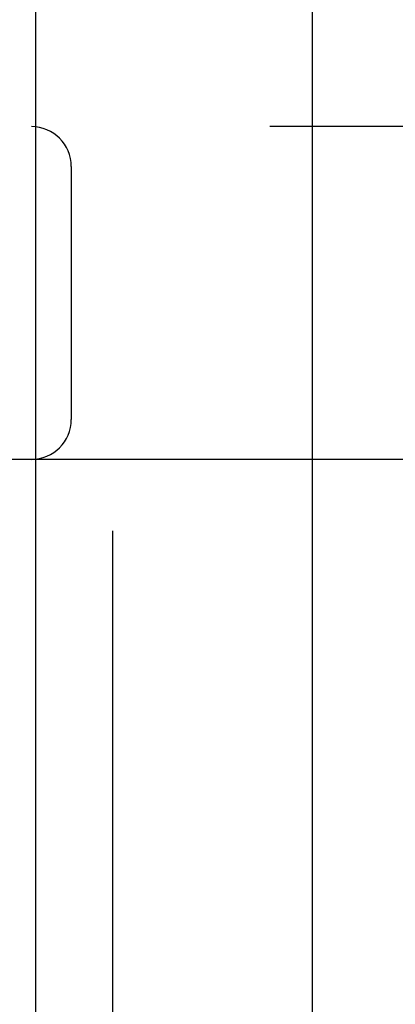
# Model space of a CAD drawing. Header units: inches. Extents: x 0 to 262, y 0 to 169.
# Tile 59 of 83: x 80.621 to 80.763, y 88.119 to 88.489. Entities that reach past the tile are written whole.
import ezdxf

# ---------------------------------------------------------------- set-up
doc = ezdxf.new("R2010")
doc.units = ezdxf.units.IN
doc.header["$LTSCALE"] = 14.384615
doc.header["$MEASUREMENT"] = 0
doc.linetypes.add('HIDDEN', pattern=[0.2, 0.1, -0.1])
doc.layers.add('DEFAULT_2', color=8, linetype='HIDDEN')
doc.layers.add('MAIN_RH_DOOR_ASSEMBLY', color=7, linetype='CONTINUOUS')

msp = doc.modelspace()

# ---------------------------------------------------------------- linework, layer by layer
at = {"layer": 'DEFAULT_2', "color": 8, "linetype": 'HIDDEN'}
for p, q in [((80.65636, 83.98172), (80.65636, 89.48223)), ((82.15386, 88.4489), (79.65888, 88.4489)), ((80.64073, 88.4339), (80.64073, 88.3389)), ((81.40636, 88.3239), (80.40636, 88.3239))]:
    msp.add_line(p, q, dxfattribs=at)
for centre, start, end in [((80.62573, 88.4339), 0, 90), ((80.62573, 88.3389), 270, 360)]:
    msp.add_arc(centre, 0.015, start, end, dxfattribs=at)
at = {"layer": 'MAIN_RH_DOOR_ASSEMBLY', "color": 8, "linetype": 'HIDDEN'}
msp.add_line((80.73136, 78.6689), (80.73136, 95.4789), dxfattribs=at)
at = {"layer": 'MAIN_RH_DOOR_ASSEMBLY', "color": 3, "linetype": 'Continuous'}
msp.add_line((80.62736, 78.8239), (80.62736, 95.3239), dxfattribs=at)

doc.saveas('drawing.dxf')
